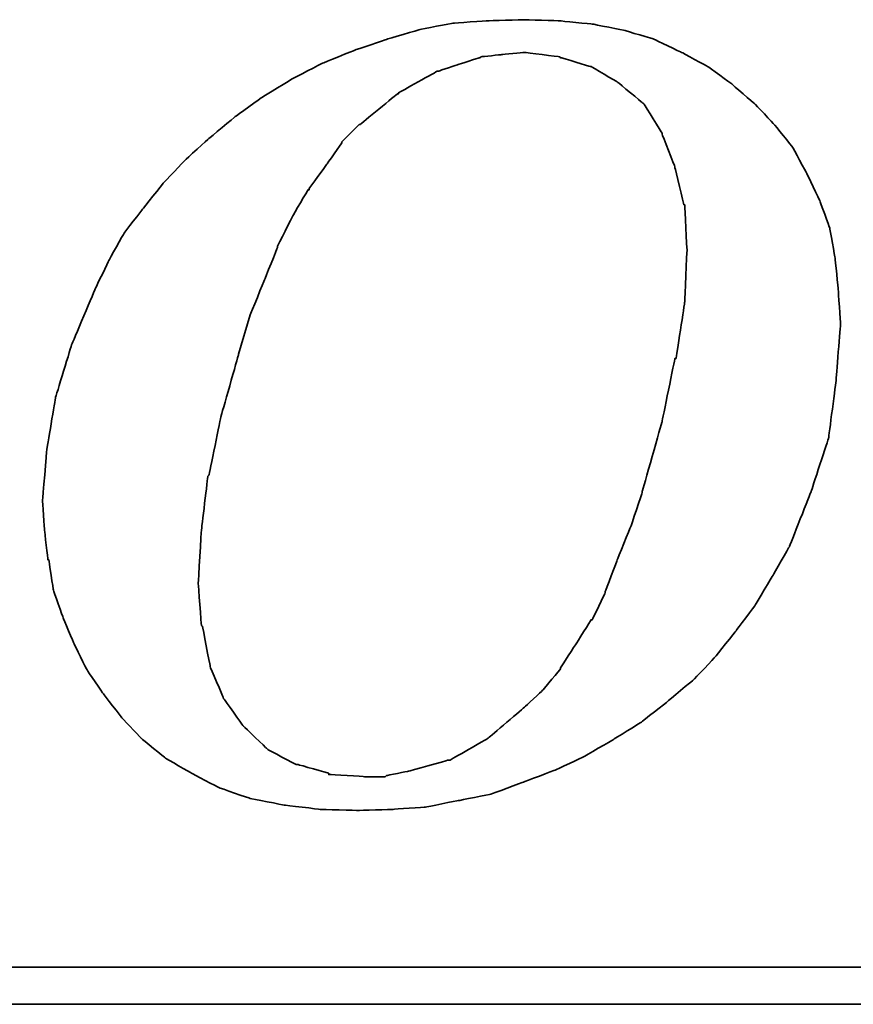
# Model space of a CAD drawing. Header units: millimetres. Extents: x 32 to 345, y -37 to 67.
# Tile 35 of 54: x 266.54 to 268.84, y -2.4 to 0.31. Entities that reach past the tile are written whole.
import ezdxf

# ---------------------------------------------------------------- set-up
doc = ezdxf.new("R2010")
doc.units = ezdxf.units.MM
doc.header["$LTSCALE"] = 0.15
doc.layers.add('DIM', color=4, linetype='CONTINUOUS')
doc.layers.add('layer 1', color=7, linetype='CONTINUOUS')

# ---------------------------------------------------------------- blocks, each defined once
blk = doc.blocks.new('TBI MOTION logo(完整正式版)')
at = {"layer": 'layer 1', "color": 22, "lineweight": 35}
for points, knots in [([(-11.34375, -6.98375), (-11.34375, -6.98375), (-10.91375, -7.43875), (-10.91375, -7.43875), (-10.91375, -7.43875), (-10.91375, -7.43875), (-10.38625, -7.87125), (-10.38625, -7.87125), (-10.38625, -7.87125), (-10.38625, -7.87125), (-9.81125, -8.20375), (-9.81125, -8.20375), (-9.81125, -8.20375), (-9.81125, -8.20375), (-9.21125, -8.51875), (-9.21125, -8.51875), (-9.21125, -8.51875), (-9.21125, -8.51875), (-8.51625, -8.75875), (-8.51625, -8.75875), (-8.51625, -8.75875), (-8.51625, -8.75875), (-7.77125, -8.90375), (-7.77125, -8.90375), (-7.77125, -8.90375), (-7.77125, -8.90375), (-6.97875, -8.99875), (-6.97875, -8.99875), (-6.97875, -8.99875), (-6.97875, -8.99875), (-6.14125, -9.02375), (-6.14125, -9.02375), (-6.14125, -9.02375), (-6.14125, -9.02375), (-5.37125, -8.99875), (-5.37125, -8.99875), (-5.37125, -8.99875), (-5.37125, -8.99875), (-4.65375, -8.94875), (-4.65375, -8.94875), (-4.65375, -8.94875), (-4.65375, -8.94875), (-3.93375, -8.80625), (-3.93375, -8.80625), (-3.93375, -8.80625), (-3.93375, -8.80625), (-3.21375, -8.66375), (-3.21375, -8.66375), (-3.21375, -8.66375), (-3.21375, -8.66375), (-2.49375, -8.39875), (-2.49375, -8.39875), (-2.49375, -8.39875), (-2.49375, -8.39875), (-1.79875, -8.13375), (-1.79875, -8.13375), (-1.79875, -8.13375), (-1.79875, -8.13375), (-1.17375, -7.84375), (-1.17375, -7.84375), (-1.17375, -7.84375), (-1.17375, -7.84375), (-0.52375, -7.46375), (-0.52375, -7.46375), (-0.52375, -7.46375), (-0.52375, -7.46375), (0.10124, -7.07875), (0.10124, -7.07875), (0.10124, -7.07875), (0.10124, -7.07875), (0.67625, -6.62375), (0.67625, -6.62375), (0.67625, -6.62375), (0.67625, -6.62375), (1.24874, -6.14375), (1.24874, -6.14375), (1.24874, -6.14375), (1.24874, -6.14375), (1.72874, -5.64125), (1.72874, -5.64125), (1.72874, -5.64125), (1.72874, -5.64125), (2.18624, -5.06375), (2.18624, -5.06375), (2.18624, -5.06375), (2.18624, -5.06375), (2.61625, -4.48874), (2.61625, -4.48874), (2.61625, -4.48874), (2.61625, -4.48874), (3.00125, -3.83874), (3.00125, -3.83874), (3.00125, -3.83874), (3.00125, -3.83874), (3.36124, -3.21374), (3.36124, -3.21374), (3.36124, -3.21374), (3.36124, -3.21374), (3.84374, -1.99125), (3.84374, -1.99125), (3.84374, -1.99125), (3.84374, -1.99125), (4.22625, -0.81875), (4.22625, -0.81875), (4.22625, -0.81875), (4.22625, -0.81875), (4.39125, 0.45624), (4.39125, 0.45624), (4.39125, 0.45624), (4.39125, 0.45624), (4.48874, 1.70124), (4.48874, 1.70124), (4.48874, 1.70124), (4.48874, 1.70124), (4.43874, 2.44625), (4.43874, 2.44625), (4.43874, 2.44625), (4.43874, 2.44625), (4.36874, 3.14125), (4.36874, 3.14125), (4.36874, 3.14125), (4.36874, 3.14125), (4.25125, 3.81125), (4.25125, 3.81125), (4.25125, 3.81125), (4.25125, 3.81125), (4.03124, 4.41125), (4.03124, 4.41125), (4.03124, 4.41125), (4.03124, 4.41125), (3.74374, 5.01125), (3.74374, 5.01125), (3.74374, 5.01125), (3.74374, 5.01125), (3.43124, 5.58875), (3.43124, 5.58875), (3.43124, 5.58875), (3.43124, 5.58875), (3.02625, 6.09125), (3.02625, 6.09125), (3.02625, 6.09125), (3.02625, 6.09125), (2.59374, 6.54875), (2.59374, 6.54875), (2.59374, 6.54875), (2.59374, 6.54875), (2.09124, 6.98125), (2.09124, 6.98125), (2.09124, 6.98125), (2.09124, 6.98125), (1.56124, 7.36625), (1.56124, 7.36625), (1.56124, 7.36625), (1.56124, 7.36625), (0.98624, 7.67625), (0.98624, 7.67625), (0.98624, 7.67625), (0.98624, 7.67625), (0.38624, 7.96375), (0.38624, 7.96375), (0.38624, 7.96375), (0.38624, 7.96375), (-0.25875, 8.15625), (-0.25875, 8.15625), (-0.25875, 8.15625), (-0.25875, 8.15625), (-0.98125, 8.30125), (-0.98125, 8.30125), (-0.98125, 8.30125), (-0.98125, 8.30125), (-1.70124, 8.37125), (-1.70124, 8.37125), (-1.70124, 8.37125), (-1.70124, 8.37125), (-2.49375, 8.39624), (-2.49375, 8.39624), (-2.49375, 8.39624), (-2.49375, 8.39624), (-3.28625, 8.37125), (-3.28625, 8.37125), (-3.28625, 8.37125), (-3.28625, 8.37125), (-4.05125, 8.32125), (-4.05125, 8.32125), (-4.05125, 8.32125), (-4.05125, 8.32125), (-4.77375, 8.18125), (-4.77375, 8.18125), (-4.77375, 8.18125), (-4.77375, 8.18125), (-5.51625, 7.96375), (-5.51625, 7.96375), (-5.51625, 7.96375), (-5.51625, 7.96375), (-6.21125, 7.72625), (-6.21125, 7.72625), (-6.21125, 7.72625), (-6.21125, 7.72625), (-6.92875, 7.43625), (-6.92875, 7.43625), (-6.92875, 7.43625), (-6.92875, 7.43625), (-7.57875, 7.10125), (-7.57875, 7.10125), (-7.57875, 7.10125), (-7.57875, 7.10125), (-8.24875, 6.69125), (-8.24875, 6.69125), (-8.24875, 6.69125), (-8.24875, 6.69125), (-8.84875, 6.26125), (-8.84875, 6.26125), (-8.84875, 6.26125), (-8.84875, 6.26125), (-9.42625, 5.78125), (-9.42625, 5.78125), (-9.42625, 5.78125), (-9.42625, 5.78125), (-9.95375, 5.30125), (-9.95375, 5.30125), (-9.95375, 5.30125), (-9.95375, 5.30125), (-10.43375, 4.79624), (-10.43375, 4.79624), (-10.43375, 4.79624), (-10.43375, 4.79624), (-10.88875, 4.22125), (-10.88875, 4.22125), (-10.88875, 4.22125), (-10.88875, 4.22125), (-11.29875, 3.69375), (-11.29875, 3.69375), (-11.29875, 3.69375), (-11.29875, 3.69375), (-11.63375, 3.09125), (-11.63375, 3.09125), (-11.63375, 3.09125), (-11.63375, 3.09125), (-11.91875, 2.49625), (-11.91875, 2.49625), (-11.91875, 2.49625), (-11.91875, 2.49625), (-12.44875, 1.24625), (-12.44875, 1.24625), (-12.44875, 1.24625), (-12.44875, 1.24625), (-12.80875, 0.06874), (-12.80875, 0.06874), (-12.80875, 0.06874), (-12.80875, 0.06874), (-12.99875, -1.07875), (-12.99875, -1.07875), (-12.99875, -1.07875), (-12.99875, -1.07875), (-13.09375, -2.18375), (-13.09375, -2.18375), (-13.09375, -2.18375), (-13.09375, -2.18375), (-13.04875, -2.85375), (-13.04875, -2.85375), (-13.04875, -2.85375), (-13.04875, -2.85375), (-12.97375, -3.50375), (-12.97375, -3.50375), (-12.97375, -3.50375), (-12.97375, -3.50375), (-12.95375, -3.50375), (-12.95375, -3.50375), (-12.95375, -3.50375), (-12.95375, -3.50375), (-12.85375, -4.17375), (-12.85375, -4.17375), (-12.85375, -4.17375), (-12.85375, -4.17375), (-12.63875, -4.77624), (-12.63875, -4.77624), (-12.63875, -4.77624), (-12.63875, -4.77624), (-12.39875, -5.35125), (-12.39875, -5.35125), (-12.39875, -5.35125), (-12.39875, -5.35125), (-12.11375, -5.92875), (-12.11375, -5.92875), (-12.11375, -5.92875), (-12.11375, -5.92875), (-11.75375, -6.45375), (-11.75375, -6.45375), (-11.75375, -6.45375), (-11.75375, -6.45375), (-11.34375, -6.98375), (-11.34375, -6.98375)], [0, 0, 0, 0, 0.01369863, 0.01369863, 0.01369863, 0.01369864, 0.02739726, 0.02739726, 0.02739726, 0.02739727, 0.04109589, 0.04109589, 0.04109589, 0.0410959, 0.05479452, 0.05479452, 0.05479452, 0.05479453, 0.06849315, 0.06849315, 0.06849315, 0.06849316, 0.08219178, 0.08219178, 0.08219178, 0.08219179, 0.09589041, 0.09589041, 0.09589041, 0.09589042, 0.10958904, 0.10958904, 0.10958904, 0.10958905, 0.12328767, 0.12328767, 0.12328767, 0.12328768, 0.1369863, 0.1369863, 0.1369863, 0.13698631, 0.15068493, 0.15068493, 0.15068493, 0.15068494, 0.16438356, 0.16438356, 0.16438356, 0.16438357, 0.17808219, 0.17808219, 0.17808219, 0.1780822, 0.19178082, 0.19178082, 0.19178082, 0.19178083, 0.20547945, 0.20547945, 0.20547945, 0.20547946, 0.21917808, 0.21917808, 0.21917808, 0.21917809, 0.23287671, 0.23287671, 0.23287671, 0.23287672, 0.24657534, 0.24657534, 0.24657534, 0.24657535, 0.26027397, 0.26027397, 0.26027397, 0.26027398, 0.2739726, 0.2739726, 0.2739726, 0.27397261, 0.28767123, 0.28767123, 0.28767123, 0.28767124, 0.30136986, 0.30136986, 0.30136986, 0.30136987, 0.31506849, 0.31506849, 0.31506849, 0.3150685, 0.32876712, 0.32876712, 0.32876712, 0.32876713, 0.34246575, 0.34246575, 0.34246575, 0.34246576, 0.35616438, 0.35616438, 0.35616438, 0.35616439, 0.36986301, 0.36986301, 0.36986301, 0.36986302, 0.38356164, 0.38356164, 0.38356164, 0.38356165, 0.39726027, 0.39726027, 0.39726027, 0.39726028, 0.4109589, 0.4109589, 0.4109589, 0.41095891, 0.42465753, 0.42465753, 0.42465753, 0.42465754, 0.43835616, 0.43835616, 0.43835616, 0.43835617, 0.45205479, 0.45205479, 0.45205479, 0.4520548, 0.46575342, 0.46575342, 0.46575342, 0.46575343, 0.47945205, 0.47945205, 0.47945205, 0.47945206, 0.49315068, 0.49315068, 0.49315068, 0.49315069, 0.50684932, 0.50684932, 0.50684932, 0.50684933, 0.52054795, 0.52054795, 0.52054795, 0.52054796, 0.53424658, 0.53424658, 0.53424658, 0.53424659, 0.54794521, 0.54794521, 0.54794521, 0.54794522, 0.56164384, 0.56164384, 0.56164384, 0.56164385, 0.57534247, 0.57534247, 0.57534247, 0.57534248, 0.5890411, 0.5890411, 0.5890411, 0.58904111, 0.60273973, 0.60273973, 0.60273973, 0.60273974, 0.61643836, 0.61643836, 0.61643836, 0.61643837, 0.63013699, 0.63013699, 0.63013699, 0.630137, 0.64383562, 0.64383562, 0.64383562, 0.64383563, 0.65753425, 0.65753425, 0.65753425, 0.65753426, 0.67123288, 0.67123288, 0.67123288, 0.67123289, 0.68493151, 0.68493151, 0.68493151, 0.68493152, 0.69863014, 0.69863014, 0.69863014, 0.69863015, 0.71232877, 0.71232877, 0.71232877, 0.71232878, 0.7260274, 0.7260274, 0.7260274, 0.72602741, 0.73972603, 0.73972603, 0.73972603, 0.73972604, 0.75342466, 0.75342466, 0.75342466, 0.75342467, 0.76712329, 0.76712329, 0.76712329, 0.7671233, 0.78082192, 0.78082192, 0.78082192, 0.78082193, 0.79452055, 0.79452055, 0.79452055, 0.79452056, 0.80821918, 0.80821918, 0.80821918, 0.80821919, 0.82191781, 0.82191781, 0.82191781, 0.82191782, 0.83561644, 0.83561644, 0.83561644, 0.83561645, 0.84931507, 0.84931507, 0.84931507, 0.84931508, 0.8630137, 0.8630137, 0.8630137, 0.86301371, 0.87671233, 0.87671233, 0.87671233, 0.87671234, 0.89041096, 0.89041096, 0.89041096, 0.89041097, 0.90410959, 0.90410959, 0.90410959, 0.9041096, 0.91780822, 0.91780822, 0.91780822, 0.91780823, 0.93150685, 0.93150685, 0.93150685, 0.93150686, 0.94520548, 0.94520548, 0.94520548, 0.94520549, 0.95890411, 0.95890411, 0.95890411, 0.95890412, 0.97260274, 0.97260274, 0.97260274, 0.97260275, 0.98630137, 0.98630137, 0.98630137, 0.98630138, 1, 1, 1, 1]), ([(-8.77875, 1.03124), (-8.77875, 1.03124), (-8.51625, 1.89625), (-8.51625, 1.89625), (-8.51625, 1.89625), (-8.51625, 1.89625), (-8.20375, 2.66375), (-8.20375, 2.66375), (-8.20375, 2.66375), (-8.20375, 2.66375), (-7.91625, 3.38125), (-7.91625, 3.38125), (-7.91625, 3.38125), (-7.91625, 3.38125), (-7.91625, 3.40624), (-7.91625, 3.40624), (-7.91625, 3.40624), (-7.91625, 3.40624), (-7.57875, 4.07624), (-7.57875, 4.07624), (-7.57875, 4.07624), (-7.57875, 4.07624), (-7.24375, 4.65125), (-7.24375, 4.65125), (-7.24375, 4.65125), (-7.24375, 4.65125), (-7.21875, 4.65125), (-7.21875, 4.65125), (-7.21875, 4.65125), (-7.21875, 4.65125), (-7.21875, 4.67624), (-7.21875, 4.67624), (-7.21875, 4.67624), (-7.21875, 4.67624), (-6.83625, 5.20375), (-6.83625, 5.20375), (-6.83625, 5.20375), (-6.83625, 5.20375), (-6.49875, 5.68625), (-6.49875, 5.68625), (-6.49875, 5.68625), (-6.49875, 5.68625), (-6.49875, 5.70625), (-6.49875, 5.70625), (-6.49875, 5.70625), (-6.49875, 5.70625), (-6.11625, 6.09125), (-6.11625, 6.09125), (-6.11625, 6.09125), (-6.11625, 6.09125), (-6.09125, 6.09125), (-6.09125, 6.09125), (-6.09125, 6.09125), (-6.09125, 6.09125), (-5.27375, 6.76625), (-5.27375, 6.76625), (-5.27375, 6.76625), (-5.27375, 6.76625), (-5.24875, 6.76625), (-5.24875, 6.76625), (-5.24875, 6.76625), (-5.24875, 6.76625), (-5.24875, 6.78625), (-5.24875, 6.78625), (-5.24875, 6.78625), (-5.24875, 6.78625), (-4.38875, 7.26624), (-4.38875, 7.26624), (-4.38875, 7.26624), (-4.38875, 7.26624), (-4.36125, 7.26624), (-4.36125, 7.26624), (-4.36125, 7.26624), (-4.36125, 7.26624), (-3.93375, 7.41125), (-3.93375, 7.41125), (-3.93375, 7.41125), (-3.93375, 7.41125), (-3.47375, 7.55625), (-3.47375, 7.55625), (-3.47375, 7.55625), (-3.47375, 7.55625), (-3.45375, 7.55625), (-3.45375, 7.55625), (-3.45375, 7.55625), (-3.45375, 7.55625), (-3.42875, 7.58124), (-3.42875, 7.58124), (-3.42875, 7.58124), (-3.42875, 7.58124), (-2.97375, 7.62625), (-2.97375, 7.62625), (-2.97375, 7.62625), (-2.97375, 7.62625), (-2.49375, 7.67625), (-2.49375, 7.67625), (-2.49375, 7.67625), (-2.49375, 7.67625), (-2.46875, 7.67625), (-2.46875, 7.67625), (-2.46875, 7.67625), (-2.46875, 7.67625), (-1.70124, 7.58124), (-1.70124, 7.58124), (-1.70124, 7.58124), (-1.70124, 7.58124), (-1.67875, 7.55625), (-1.67875, 7.55625), (-1.67875, 7.55625), (-1.67875, 7.55625), (-1.65375, 7.55625), (-1.65375, 7.55625), (-1.65375, 7.55625), (-1.65375, 7.55625), (-1.03125, 7.36625), (-1.03125, 7.36625), (-1.03125, 7.36625), (-1.03125, 7.36625), (-1.00625, 7.36625), (-1.00625, 7.36625), (-1.00625, 7.36625), (-1.00625, 7.36625), (-0.43124, 7.02624), (-0.43124, 7.02624), (-0.43124, 7.02624), (-0.43124, 7.02624), (-0.40625, 7.00624), (-0.40625, 7.00624), (-0.40625, 7.00624), (-0.40625, 7.00624), (0.12124, 6.57124), (0.12124, 6.57124), (0.12124, 6.57124), (0.12124, 6.57124), (0.14624, 6.54875), (0.14624, 6.54875), (0.14624, 6.54875), (0.14624, 6.54875), (0.17124, 6.52375), (0.17124, 6.52375), (0.17124, 6.52375), (0.17124, 6.52375), (0.55625, 5.89875), (0.55625, 5.89875), (0.55625, 5.89875), (0.55625, 5.89875), (0.55625, 5.87625), (0.55625, 5.87625), (0.55625, 5.87625), (0.55625, 5.87625), (0.84124, 5.15625), (0.84124, 5.15625), (0.84124, 5.15625), (0.84124, 5.15625), (0.84124, 5.13125), (0.84124, 5.13125), (0.84124, 5.13125), (0.84124, 5.13125), (1.03624, 4.31875), (1.03624, 4.31875), (1.03624, 4.31875), (1.03624, 4.31875), (1.05624, 4.31875), (1.05624, 4.31875), (1.05624, 4.31875), (1.05624, 4.31875), (1.05624, 4.29125), (1.05624, 4.29125), (1.05624, 4.29125), (1.05624, 4.29125), (1.10625, 3.33125), (1.10625, 3.33125), (1.10625, 3.33125), (1.10625, 3.33125), (1.10625, 3.30875), (1.10625, 3.30875), (1.10625, 3.30875), (1.10625, 3.30875), (1.05624, 2.20624), (1.05624, 2.20624), (1.05624, 2.20624), (1.05624, 2.20624), (1.05624, 2.18124), (1.05624, 2.18124), (1.05624, 2.18124), (1.05624, 2.18124), (0.86624, 0.93624), (0.86624, 0.93624), (0.86624, 0.93624), (0.86624, 0.93624), (0.84124, 0.93624), (0.84124, 0.93624), (0.84124, 0.93624), (0.84124, 0.93624), (0.55625, -0.45874), (0.55625, -0.45874), (0.55625, -0.45874), (0.55625, -0.45874), (0.12124, -1.99125), (0.12124, -1.99125), (0.12124, -1.99125), (0.12124, -1.99125), (0.12124, -2.01874), (0.12124, -2.01874), (0.12124, -2.01874), (0.12124, -2.01874), (-0.13874, -2.78375), (-0.13874, -2.78375), (-0.13874, -2.78375), (-0.13874, -2.78375), (-0.43124, -3.50375), (-0.43124, -3.50375), (-0.43124, -3.50375), (-0.43124, -3.50375), (-0.69375, -4.19875), (-0.69375, -4.19875), (-0.69375, -4.19875), (-0.69375, -4.19875), (-0.69375, -4.22375), (-0.69375, -4.22375), (-0.69375, -4.22375), (-0.69375, -4.22375), (-0.98125, -4.82374), (-0.98125, -4.82374), (-0.98125, -4.82374), (-0.98125, -4.82374), (-1.00625, -4.82374), (-1.00625, -4.82374), (-1.00625, -4.82374), (-1.00625, -4.82374), (-1.33875, -5.35125), (-1.33875, -5.35125), (-1.33875, -5.35125), (-1.33875, -5.35125), (-1.67875, -5.87875), (-1.67875, -5.87875), (-1.67875, -5.87875), (-1.67875, -5.87875), (-1.67875, -5.90375), (-1.67875, -5.90375), (-1.67875, -5.90375), (-1.67875, -5.90375), (-2.05875, -6.35875), (-2.05875, -6.35875), (-2.05875, -6.35875), (-2.05875, -6.35875), (-2.08375, -6.38375), (-2.08375, -6.38375), (-2.08375, -6.38375), (-2.08375, -6.38375), (-2.46875, -6.74375), (-2.46875, -6.74375), (-2.46875, -6.74375), (-2.46875, -6.74375), (-3.25875, -7.41625), (-3.25875, -7.41625), (-3.25875, -7.41625), (-3.25875, -7.41625), (-3.28625, -7.43875), (-3.28625, -7.43875), (-3.28625, -7.43875), (-3.28625, -7.43875), (-4.12375, -7.91875), (-4.12375, -7.91875), (-4.12375, -7.91875), (-4.12375, -7.91875), (-4.14875, -7.91875), (-4.14875, -7.91875), (-4.14875, -7.91875), (-4.14875, -7.91875), (-4.17125, -7.91875), (-4.17125, -7.91875), (-4.17125, -7.91875), (-4.17125, -7.91875), (-5.03375, -8.15875), (-5.03375, -8.15875), (-5.03375, -8.15875), (-5.03375, -8.15875), (-5.51625, -8.25625), (-5.51625, -8.25625), (-5.51625, -8.25625), (-5.51625, -8.25625), (-5.54125, -8.27875), (-5.54125, -8.27875), (-5.54125, -8.27875), (-5.54125, -8.27875), (-5.56375, -8.27875), (-5.56375, -8.27875), (-5.56375, -8.27875), (-5.56375, -8.27875), (-5.99625, -8.27875), (-5.99625, -8.27875), (-5.99625, -8.27875), (-5.99625, -8.27875), (-6.76375, -8.23125), (-6.76375, -8.23125), (-6.76375, -8.23125), (-6.76375, -8.23125), (-6.78875, -8.23125), (-6.78875, -8.23125), (-6.78875, -8.23125), (-6.78875, -8.23125), (-6.78875, -8.20375), (-6.78875, -8.20375), (-6.78875, -8.20375), (-6.78875, -8.20375), (-7.45875, -8.01375), (-7.45875, -8.01375), (-7.45875, -8.01375), (-7.45875, -8.01375), (-7.48375, -8.01375), (-7.48375, -8.01375), (-7.48375, -8.01375), (-7.48375, -8.01375), (-7.50875, -8.01375), (-7.50875, -8.01375), (-7.50875, -8.01375), (-7.50875, -8.01375), (-8.13125, -7.67875), (-8.13125, -7.67875), (-8.13125, -7.67875), (-8.13125, -7.67875), (-8.15625, -7.65375), (-8.15625, -7.65375), (-8.15625, -7.65375), (-8.15625, -7.65375), (-8.65875, -7.17375), (-8.65875, -7.17375), (-8.65875, -7.17375), (-8.65875, -7.17375), (-8.68375, -7.14875), (-8.68375, -7.14875), (-8.68375, -7.14875), (-8.68375, -7.14875), (-9.08875, -6.57375), (-9.08875, -6.57375), (-9.08875, -6.57375), (-9.08875, -6.57375), (-9.11375, -6.54875), (-9.11375, -6.54875), (-9.11375, -6.54875), (-9.11375, -6.54875), (-9.11375, -6.52875), (-9.11375, -6.52875), (-9.11375, -6.52875), (-9.11375, -6.52875), (-9.40375, -5.85375), (-9.40375, -5.85375), (-9.40375, -5.85375), (-9.40375, -5.85375), (-9.40375, -5.82875), (-9.40375, -5.82875), (-9.40375, -5.82875), (-9.40375, -5.82875), (-9.56875, -4.96875), (-9.56875, -4.96875), (-9.56875, -4.96875), (-9.56875, -4.96875), (-9.59375, -4.94375), (-9.59375, -4.94375), (-9.59375, -4.94375), (-9.59375, -4.94375), (-9.66375, -4.03375), (-9.66375, -4.03375), (-9.66375, -4.03375), (-9.66375, -4.03375), (-9.66375, -4.00875), (-9.66375, -4.00875), (-9.66375, -4.00875), (-9.66375, -4.00875), (-9.59375, -2.85375), (-9.59375, -2.85375), (-9.59375, -2.85375), (-9.59375, -2.85375), (-9.45125, -1.65875), (-9.45125, -1.65875), (-9.45125, -1.65875), (-9.45125, -1.65875), (-9.42625, -1.63375), (-9.42625, -1.63375), (-9.42625, -1.63375), (-9.42625, -1.63375), (-9.16125, -0.33875), (-9.16125, -0.33875), (-9.16125, -0.33875), (-9.16125, -0.33875), (-8.77875, 1.00624), (-8.77875, 1.00624), (-8.77875, 1.00624), (-8.77875, 1.00624), (-8.77875, 1.03124), (-8.77875, 1.03124)], [0, 0, 0, 0, 0.01020408, 0.01020408, 0.01020408, 0.01020409, 0.02040816, 0.02040816, 0.02040816, 0.02040817, 0.03061224, 0.03061224, 0.03061224, 0.03061225, 0.04081633, 0.04081633, 0.04081633, 0.04081634, 0.05102041, 0.05102041, 0.05102041, 0.05102042, 0.06122449, 0.06122449, 0.06122449, 0.0612245, 0.07142857, 0.07142857, 0.07142857, 0.07142858, 0.08163265, 0.08163265, 0.08163265, 0.08163266, 0.09183673, 0.09183673, 0.09183673, 0.09183674, 0.10204082, 0.10204082, 0.10204082, 0.10204083, 0.1122449, 0.1122449, 0.1122449, 0.11224491, 0.12244898, 0.12244898, 0.12244898, 0.12244899, 0.13265306, 0.13265306, 0.13265306, 0.13265307, 0.14285714, 0.14285714, 0.14285714, 0.14285715, 0.15306122, 0.15306122, 0.15306122, 0.15306123, 0.16326531, 0.16326531, 0.16326531, 0.16326532, 0.17346939, 0.17346939, 0.17346939, 0.1734694, 0.18367347, 0.18367347, 0.18367347, 0.18367348, 0.19387755, 0.19387755, 0.19387755, 0.19387756, 0.20408163, 0.20408163, 0.20408163, 0.20408164, 0.21428571, 0.21428571, 0.21428571, 0.21428572, 0.2244898, 0.2244898, 0.2244898, 0.22448981, 0.23469388, 0.23469388, 0.23469388, 0.23469389, 0.24489796, 0.24489796, 0.24489796, 0.24489797, 0.25510204, 0.25510204, 0.25510204, 0.25510205, 0.26530612, 0.26530612, 0.26530612, 0.26530613, 0.2755102, 0.2755102, 0.2755102, 0.27551021, 0.28571429, 0.28571429, 0.28571429, 0.2857143, 0.29591837, 0.29591837, 0.29591837, 0.29591838, 0.30612245, 0.30612245, 0.30612245, 0.30612246, 0.31632653, 0.31632653, 0.31632653, 0.31632654, 0.32653061, 0.32653061, 0.32653061, 0.32653062, 0.33673469, 0.33673469, 0.33673469, 0.3367347, 0.34693878, 0.34693878, 0.34693878, 0.34693879, 0.35714286, 0.35714286, 0.35714286, 0.35714287, 0.36734694, 0.36734694, 0.36734694, 0.36734695, 0.37755102, 0.37755102, 0.37755102, 0.37755103, 0.3877551, 0.3877551, 0.3877551, 0.38775511, 0.39795918, 0.39795918, 0.39795918, 0.39795919, 0.40816327, 0.40816327, 0.40816327, 0.40816328, 0.41836735, 0.41836735, 0.41836735, 0.41836736, 0.42857143, 0.42857143, 0.42857143, 0.42857144, 0.43877551, 0.43877551, 0.43877551, 0.43877552, 0.44897959, 0.44897959, 0.44897959, 0.4489796, 0.45918367, 0.45918367, 0.45918367, 0.45918368, 0.46938776, 0.46938776, 0.46938776, 0.46938777, 0.47959184, 0.47959184, 0.47959184, 0.47959185, 0.48979592, 0.48979592, 0.48979592, 0.48979593, 0.5, 0.5, 0.5, 0.50000001, 0.51020408, 0.51020408, 0.51020408, 0.51020409, 0.52040816, 0.52040816, 0.52040816, 0.52040817, 0.53061224, 0.53061224, 0.53061224, 0.53061225, 0.54081633, 0.54081633, 0.54081633, 0.54081634, 0.55102041, 0.55102041, 0.55102041, 0.55102042, 0.56122449, 0.56122449, 0.56122449, 0.5612245, 0.57142857, 0.57142857, 0.57142857, 0.57142858, 0.58163265, 0.58163265, 0.58163265, 0.58163266, 0.59183673, 0.59183673, 0.59183673, 0.59183674, 0.60204082, 0.60204082, 0.60204082, 0.60204083, 0.6122449, 0.6122449, 0.6122449, 0.61224491, 0.62244898, 0.62244898, 0.62244898, 0.62244899, 0.63265306, 0.63265306, 0.63265306, 0.63265307, 0.64285714, 0.64285714, 0.64285714, 0.64285715, 0.65306122, 0.65306122, 0.65306122, 0.65306123, 0.66326531, 0.66326531, 0.66326531, 0.66326532, 0.67346939, 0.67346939, 0.67346939, 0.6734694, 0.68367347, 0.68367347, 0.68367347, 0.68367348, 0.69387755, 0.69387755, 0.69387755, 0.69387756, 0.70408163, 0.70408163, 0.70408163, 0.70408164, 0.71428571, 0.71428571, 0.71428571, 0.71428572, 0.7244898, 0.7244898, 0.7244898, 0.72448981, 0.73469388, 0.73469388, 0.73469388, 0.73469389, 0.74489796, 0.74489796, 0.74489796, 0.74489797, 0.75510204, 0.75510204, 0.75510204, 0.75510205, 0.76530612, 0.76530612, 0.76530612, 0.76530613, 0.7755102, 0.7755102, 0.7755102, 0.77551021, 0.78571429, 0.78571429, 0.78571429, 0.7857143, 0.79591837, 0.79591837, 0.79591837, 0.79591838, 0.80612245, 0.80612245, 0.80612245, 0.80612246, 0.81632653, 0.81632653, 0.81632653, 0.81632654, 0.82653061, 0.82653061, 0.82653061, 0.82653062, 0.83673469, 0.83673469, 0.83673469, 0.8367347, 0.84693878, 0.84693878, 0.84693878, 0.84693879, 0.85714286, 0.85714286, 0.85714286, 0.85714287, 0.86734694, 0.86734694, 0.86734694, 0.86734695, 0.87755102, 0.87755102, 0.87755102, 0.87755103, 0.8877551, 0.8877551, 0.8877551, 0.88775511, 0.89795918, 0.89795918, 0.89795918, 0.89795919, 0.90816327, 0.90816327, 0.90816327, 0.90816328, 0.91836735, 0.91836735, 0.91836735, 0.91836736, 0.92857143, 0.92857143, 0.92857143, 0.92857144, 0.93877551, 0.93877551, 0.93877551, 0.93877552, 0.94897959, 0.94897959, 0.94897959, 0.9489796, 0.95918367, 0.95918367, 0.95918367, 0.95918368, 0.96938776, 0.96938776, 0.96938776, 0.96938777, 0.97959184, 0.97959184, 0.97959184, 0.97959185, 0.98979592, 0.98979592, 0.98979592, 0.98979593, 1, 1, 1, 1]), ([(75.90875, -9.47875), (75.90875, -9.47875), (75.90875, -12.28625), (75.90875, -12.28625), (75.90875, -12.28625), (75.90875, -12.28625), (75.90875, -12.47875), (75.90875, -12.47875), (75.90875, -12.47875), (75.90875, -12.47875), (75.71625, -12.47875), (75.71625, -12.47875), (75.71625, -12.47875), (75.71625, -12.47875), (-88.32875, -12.47875), (-88.32875, -12.47875), (-88.32875, -12.47875), (-88.32875, -12.47875), (-88.32875, -13.29375), (-88.32875, -13.29375), (-88.32875, -13.29375), (-88.32875, -13.29375), (82.89125, -13.29375), (82.89125, -13.29375), (82.89125, -13.29375), (82.89125, -13.29375), (75.90875, -9.47875), (75.90875, -9.47875)], [0, 0, 0, 0, 0.14285714, 0.14285714, 0.14285714, 0.14285715, 0.28571429, 0.28571429, 0.28571429, 0.2857143, 0.42857143, 0.42857143, 0.42857143, 0.42857144, 0.57142857, 0.57142857, 0.57142857, 0.57142858, 0.71428571, 0.71428571, 0.71428571, 0.71428572, 0.85714286, 0.85714286, 0.85714286, 0.85714287, 1, 1, 1, 1])]:
    blk.add_open_spline(points, degree=3, knots=knots, dxfattribs=at)

msp = doc.modelspace()

# ---------------------------------------------------------------- block references
at = {"layer": 'DIM', "color": 0, "xscale": 0.1250977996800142, "yscale": 0.1250977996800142, "zscale": 0.1250977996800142}
msp.add_blockref('TBI MOTION logo(完整正式版)', (268.2421, -0.7401), dxfattribs=at)

doc.saveas('drawing.dxf')
